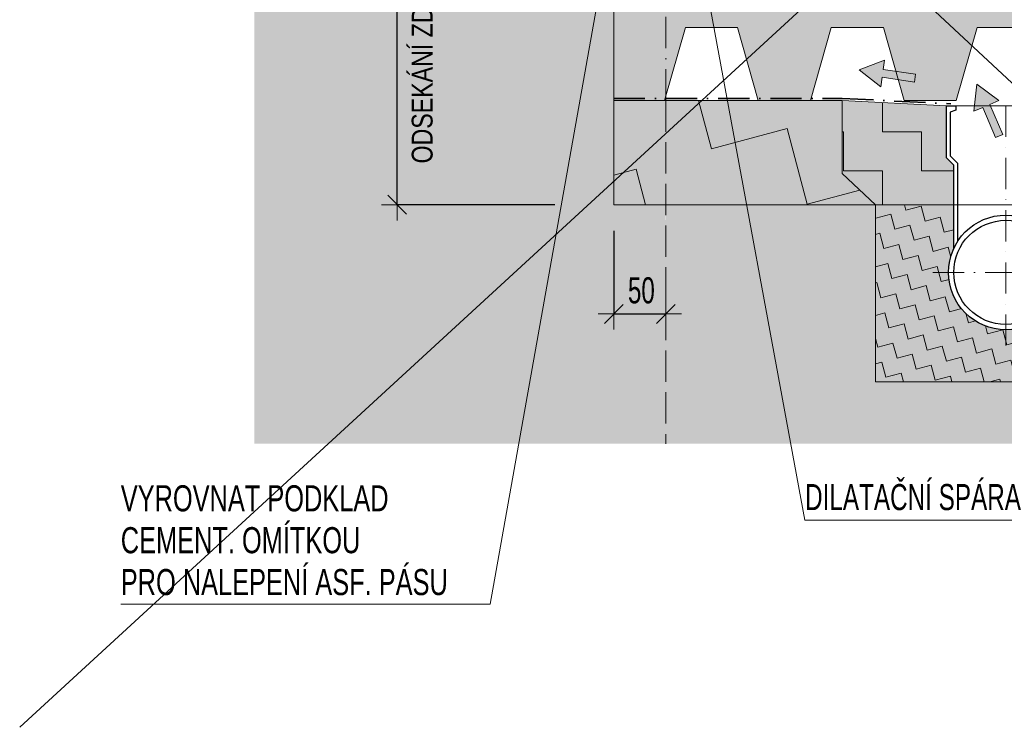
# Model space of a CAD drawing. Header units: millimetres. Extents: x -17177 to 48677, y -60985 to 11467.
# Tile 54 of 71: x -5628 to -4683, y 1454 to 2133. Entities that reach past the tile are written whole.
import ezdxf

# ---------------------------------------------------------------- set-up
doc = ezdxf.new("R2010")
doc.units = ezdxf.units.MM
doc.header["$PDMODE"] = 65
doc.linetypes.add('Carkovana 2x_1', pattern=[40, 30, -10])
doc.linetypes.add('Cerchovana_1', pattern=[50, 30, -10, 0, -10])
doc.layers.add('XR$2$DETAIL U PODLAHY_1', color=7, linetype='Continuous', lineweight=25)
doc.styles.add('ARIALNARROW', font='ARIALN.TTF')
doc.dimstyles.new('DIMSTYLE_5', dxfattribs={"dimtxt": 25, "dimasz": 30, "dimexe": 0, "dimexo": 0, "dimgap": 12.5, "dimtad": 2, "dimdec": 0, "dimrnd": 5, "dimzin": 12, "dimdsep": 46, "dimtxsty": 'ARIALNARROW', "dimblk1": 'ALL_ML_STRICH', "dimblk2": 'ALL_ML_STRICH', "dimsah": 1, "dimcen": 0, "dimclrd": 6, "dimclre": 6, "dimclrt": 6, "dimadec": 0, "dimazin": 0, "dimtfac": 1, "dimtdec": 0, "dimtix": 1, "dimtmove": 2, "dimatfit": 3, "dimfxl": 0, "dimtzin": 0, "dimlwd": 0, "dimlwe": 18, "dimarcsym": 0})

# ---------------------------------------------------------------- blocks, each defined once
blk = doc.blocks.new('KOMPLEXNÍ OBJEKT_119')
at = {"layer": 'XR$2$DETAIL U PODLAHY_1', "color": 7, "linetype": 'Continuous', "lineweight": 25}
for p, q in [((-4738.63, 2000.14), (-4738.63, 2050.14)), ((-4738.63, 2050.14), (-4729.43, 2050.14)), ((-4729.43, 2050.14), (-4729.43, 2045.92)), ((-4633.7, 2050.14), (-4633.7, 2045.92)), ((-4633.7, 2050.14), (-4624.49, 2050.14)), ((-4624.49, 2000.14), (-4624.49, 2050.14)), ((-4729.43, 2045.92), (-4734.97, 2043.96)), ((-4734.97, 2043.96), (-4734.97, 2002.13)), ((-4633.7, 2045.92), (-4628.16, 2043.96)), ((-4628.16, 2043.96), (-4628.16, 2002.13)), ((-4731.56, 1993.07), (-4738.63, 2000.14)), ((-4727.56, 1994.73), (-4734.97, 2002.13)), ((-4727.56, 1920.31), (-4727.56, 1994.73)), ((-4635.56, 1994.73), (-4628.16, 2002.13)), ((-4635.56, 1920.31), (-4635.56, 1994.73)), ((-4631.56, 1993.07), (-4624.49, 2000.14)), ((-4731.56, 1913.07), (-4731.56, 1993.07)), ((-4631.56, 1993.07), (-4631.56, 1913.07))]:
    blk.add_line(p, q, dxfattribs=at)
at = {"layer": 'XR$2$DETAIL U PODLAHY_1', "color": 7, "linetype": 'Continuous', "lineweight": 13}
blk.add_line((-4729.43, 2050.14), (-4633.7, 2050.14), dxfattribs=at)
at = {"layer": 'XR$2$DETAIL U PODLAHY_1', "color": 7, "linetype": 'Cerchovana_1', "lineweight": 13}
for p, q in [((-4681.56, 2050.14), (-4681.56, 1820.16)), ((-4751.56, 1890.16), (-4601.56, 1890.16))]:
    blk.add_line(p, q, dxfattribs=at)
at = {"layer": 'XR$2$DETAIL U PODLAHY_1', "color": 7, "linetype": 'Continuous', "lineweight": 25}
for radius in [55, 50]:
    blk.add_circle((-4681.56, 1890.16), radius, dxfattribs=at)
blk = doc.blocks.new('KOMPLEXNÍ OBJEKT_121')
at = {"layer": 'XR$2$DETAIL U PODLAHY_1', "linetype": 'Continuous', "lineweight": 13}
blk.add_hatch(color=132, dxfattribs=at).paths.add_polyline_path([(-4801.63, 2068.25), (-4822.35, 2084.39), (-4797.9, 2093.96), (-4799.22, 2084.85), (-4768.25, 2080.34), (-4769.34, 2072.86), (-4800.31, 2077.36)], flags=16)
at = {"layer": 'XR$2$DETAIL U PODLAHY_1', "color": 132, "linetype": 'Continuous', "lineweight": 13}
for p, q in [((-4822.35, 2084.39), (-4797.9, 2093.96)), ((-4797.9, 2093.96), (-4799.22, 2084.85)), ((-4801.63, 2068.25), (-4822.35, 2084.39)), ((-4799.22, 2084.85), (-4768.25, 2080.34)), ((-4769.34, 2072.86), (-4768.25, 2080.34)), ((-4800.31, 2077.36), (-4801.63, 2068.25)), ((-4800.31, 2077.36), (-4769.34, 2072.86))]:
    blk.add_line(p, q, dxfattribs=at)
blk = doc.blocks.new('KOMPLEXNÍ OBJEKT_123')
at = {"layer": 'XR$2$DETAIL U PODLAHY_1', "linetype": 'Continuous', "lineweight": 13}
blk.add_hatch(color=132, dxfattribs=at).paths.add_polyline_path([(-4712.27, 2044.78), (-4709.31, 2070.87), (-4688.39, 2055), (-4696.86, 2051.38), (-4684.54, 2022.6), (-4691.49, 2019.63), (-4703.81, 2048.4)], flags=16)
at = {"layer": 'XR$2$DETAIL U PODLAHY_1', "color": 132, "linetype": 'Continuous', "lineweight": 13}
for p, q in [((-4712.27, 2044.78), (-4709.31, 2070.87)), ((-4709.31, 2070.87), (-4688.39, 2055)), ((-4688.39, 2055), (-4696.86, 2051.38)), ((-4696.86, 2051.38), (-4684.54, 2022.6)), ((-4703.81, 2048.4), (-4712.27, 2044.78)), ((-4703.81, 2048.4), (-4691.49, 2019.63)), ((-4691.49, 2019.63), (-4684.54, 2022.6))]:
    blk.add_line(p, q, dxfattribs=at)
blk = doc.blocks.new('ALL_ML_STRICH')
at = {"color": 0, "linetype": 'ByBlock', "lineweight": -2}
for p, q in [((0, -0.5), (0, 0.5)), ((-1, 0), (0.5, 0)), ((-0.3, -0.3), (0.3, 0.3))]:
    blk.add_line(p, q, dxfattribs=at)
blk = doc.blocks.new('*D142')
at = {"layer": 'DEFPOINTS', "color": 6, "linetype": 'Continuous', "lineweight": 18}
for p in [(-5041.62, 2545.14), (-5265.57, 1955.14), (-5007.83, 1955.14)]:
    blk.add_point(p, dxfattribs=at)
at = {"layer": 'XR$2$DETAIL U PODLAHY_1', "color": 6, "linetype": 'Continuous', "lineweight": -2}
for p, q in [((-5185.65, 2545.14), (-5265.57, 2545.14)), ((-5265.57, 1955.14), (-5265.57, 2545.14)), ((-5114.18, 1955.14), (-5265.57, 1955.14))]:
    blk.add_line(p, q, dxfattribs=at)
at = {"layer": 'XR$2$DETAIL U PODLAHY_1', "color": 6, "linetype": 'Continuous', "lineweight": 18, "xscale": 30, "yscale": 30, "zscale": 30}
for p, rotation in [((-5265.57, 2545.14), 90), ((-5265.57, 1955.14), 270)]:
    blk.add_blockref('ALL_ML_STRICH', p, dxfattribs=dict(at, rotation=rotation))
at = {"layer": 'XR$2$DETAIL U PODLAHY_1', "color": 6, "linetype": 'Continuous', "lineweight": 18, "insert": (-5288.07, 2250.78), "char_height": 25, "width": 60.8571, "attachment_point": 5, "rotation": 90, "style": 'ARIALNARROW'}
blk.add_mtext('\\W0.81;\\A1;{590}', dxfattribs=at)
blk = doc.blocks.new('*D143')
at = {"layer": 'DEFPOINTS', "color": 6, "linetype": 'Continuous', "lineweight": 18}
for p in [(-5057.83, 2055.14), (-5007.82, 1955.14), (-5057.83, 1850.33)]:
    blk.add_point(p, dxfattribs=at)
at = {"layer": 'XR$2$DETAIL U PODLAHY_1', "color": 6, "linetype": 'Continuous', "lineweight": -2}
for p, q in [((-5057.83, 1930.11), (-5057.83, 1850.33)), ((-5057.83, 1850.33), (-5007.82, 1850.33)), ((-5007.82, 1850.33), (-5007.82, 1850.33))]:
    blk.add_line(p, q, dxfattribs=at)
at = {"layer": 'XR$2$DETAIL U PODLAHY_1', "color": 6, "linetype": 'Continuous', "lineweight": 18, "xscale": 30, "yscale": 30, "zscale": 30, "rotation": 180}
blk.add_blockref('ALL_ML_STRICH', (-5057.83, 1850.33), dxfattribs=at)
at = {"layer": 'XR$2$DETAIL U PODLAHY_1', "color": 6, "linetype": 'Continuous', "lineweight": 18, "xscale": 30, "yscale": 30, "zscale": 30}
blk.add_blockref('ALL_ML_STRICH', (-5007.82, 1850.33), dxfattribs=at)
at = {"layer": 'XR$2$DETAIL U PODLAHY_1', "color": 6, "linetype": 'Continuous', "lineweight": 18, "insert": (-5031.29, 1872.83), "char_height": 25, "width": 40.5714, "attachment_point": 5, "style": 'ARIALNARROW'}
blk.add_mtext('\\W0.81;\\A1;{50}', dxfattribs=at)

msp = doc.modelspace()

# ---------------------------------------------------------------- hatches: boundary and pattern name
at = {"layer": 'XR$2$DETAIL U PODLAHY_1', "linetype": 'Continuous', "lineweight": 25}
msp.add_hatch(color=254, dxfattribs=at).paths.add_polyline_path([(-5041.62, 2545.14), (-5037.83, 2545.14), (-5037.83, 2842.27), (-5402.67, 2842.27), (-5402.67, 1725.87), (-5007.83, 1725.87), (-5007.83, 1955.14), (-5057.83, 1955.14), (-5057.83, 2523.93)])
at = {"layer": 'XR$2$DETAIL U PODLAHY_1', "linetype": 'Continuous', "lineweight": 13}
msp.add_hatch(color=251, dxfattribs=at).paths.add_polyline_path([(-5057.83, 2225.14), (-5057.83, 2055.14), (-5009.09, 2055.14), (-4989.09, 2125.14), (-4939.09, 2125.14), (-4919.09, 2055.14), (-4869.09, 2055.14), (-4849.09, 2125.14), (-4799.09, 2125.14), (-4779.09, 2055.14), (-4729.09, 2055.14), (-4709.09, 2125.14), (-4659.09, 2125.14), (-4639.09, 2055.14), (-4589.09, 2055.14), (-4569.09, 2125.14), (-4519.09, 2125.14), (-4499.09, 2055.14), (-4449.09, 2055.14), (-4429.09, 2125.14), (-4379.09, 2125.14), (-4359.09, 2055.14), (-4309.09, 2055.14), (-4289.09, 2125.14), (-4239.09, 2125.14), (-4219.09, 2055.14), (-4169.09, 2055.14), (-4149.09, 2125.14), (-4099.09, 2125.14), (-4079.09, 2055.14), (-4029.09, 2055.14), (-4009.09, 2125.14), (-3974.4, 2125.14), (-3974.4, 2225.14)])
for color, points in [(11, [(-4806.56, 1955.14), (-4838.63, 1985.14), (-4838.63, 2055.14), (-5057.83, 2055.14), (-5057.83, 1955.14), (-5007.83, 1955.14), (-5007.82, 1955.14)]), (11, [(-4738.63, 2050.14), (-4838.63, 2055.14), (-4838.63, 1985.14), (-4806.56, 1955.14), (-4731.56, 1955.14), (-4731.56, 1993.07), (-4738.63, 2000.14)]), (9, [(-5007.83, 1725.87), (-3974.4, 1725.87), (-3974.4, 1955.14), (-4556.56, 1955.14), (-4556.56, 1785.16), (-4806.56, 1785.16), (-4806.56, 1955.14), (-5007.82, 1955.14)]), (11, [(-4700.37, 1838.48), (-4709.06, 1842.53), (-4716.92, 1848.03), (-4723.7, 1854.81), (-4729.19, 1862.66), (-4733.25, 1871.35), (-4735.73, 1880.61), (-4736.56, 1890.16), (-4735.73, 1899.71), (-4733.25, 1908.97), (-4731.56, 1912.58), (-4731.56, 1955.14), (-4806.56, 1955.14), (-4806.56, 1785.16), (-4556.56, 1785.16), (-4556.56, 1955.14), (-4631.56, 1955.14), (-4631.56, 1912.58), (-4629.88, 1908.97), (-4627.4, 1899.71), (-4626.56, 1890.16), (-4627.4, 1880.61), (-4629.88, 1871.35), (-4633.93, 1862.66), (-4639.43, 1854.81), (-4646.21, 1848.03), (-4654.06, 1842.53), (-4662.75, 1838.48), (-4672.01, 1835.99), (-4681.56, 1835.16), (-4691.11, 1835.99)])]:
    msp.add_hatch(color=color, dxfattribs=at).paths.add_polyline_path(points, flags=0)
h = msp.add_hatch(dxfattribs=at)
h.set_pattern_fill('VZOR', scale=75, angle=15, style=0, pattern_type=2)
h.set_pattern_definition([(15, (106.066, 183.71), (53.033, 91.8559), [75, -75]), (105, (106.066, 183.71), (-91.8559, 53.033), [75, -75])])
h.paths.add_polyline_path([(-4806.56, 1955.14), (-4838.63, 1985.14), (-4838.63, 2055.14), (-5057.83, 2055.14), (-5057.83, 1955.14), (-5007.83, 1955.14), (-5007.82, 1955.14)], flags=0)
h = msp.add_hatch(dxfattribs=at)
h.set_pattern_fill('VZOR', scale=37.5, style=0, pattern_type=2)
h.set_pattern_definition([(0, (75, 75), (37.5, 37.5), [37.5, -37.5]), (90, (75, 75), (-37.5, 37.5), [37.5, -37.5])])
h.paths.add_polyline_path([(-4738.63, 2050.14), (-4838.63, 2055.14), (-4838.63, 1985.14), (-4806.56, 1955.14), (-4731.56, 1955.14), (-4731.56, 1993.07), (-4738.63, 2000.14)], flags=0)
h = msp.add_hatch(dxfattribs=at)
h.set_pattern_fill('VZOR', scale=15, angle=15, style=0, pattern_type=2)
h.set_pattern_definition([(15, (21.213, 36.742), (10.6066, 18.371173), [15, -15]), (105, (21.213, 36.742), (-18.371173, 10.6066), [15, -15])])
h.paths.add_polyline_path([(-4700.37, 1838.48), (-4709.06, 1842.53), (-4716.92, 1848.03), (-4723.7, 1854.81), (-4729.19, 1862.66), (-4733.25, 1871.35), (-4735.73, 1880.61), (-4736.56, 1890.16), (-4735.73, 1899.71), (-4733.25, 1908.97), (-4731.56, 1912.58), (-4731.56, 1955.14), (-4806.56, 1955.14), (-4806.56, 1785.16), (-4556.56, 1785.16), (-4556.56, 1955.14), (-4631.56, 1955.14), (-4631.56, 1912.58), (-4629.88, 1908.97), (-4627.4, 1899.71), (-4626.56, 1890.16), (-4627.4, 1880.61), (-4629.88, 1871.35), (-4633.93, 1862.66), (-4639.43, 1854.81), (-4646.21, 1848.03), (-4654.06, 1842.53), (-4662.75, 1838.48), (-4672.01, 1835.99), (-4681.56, 1835.16), (-4691.11, 1835.99)], flags=0)

# ---------------------------------------------------------------- linework, layer by layer
at = {"layer": 'XR$2$DETAIL U PODLAHY_1', "color": 1, "linetype": 'Continuous', "lineweight": 13}
for p, q in [((-5627.8, 1453.77), (-3724.01, 3203.72)), ((-5057.83, 2523.93), (-5057.83, 2055.14)), ((-5057.83, 2055.14), (-5057.83, 1955.14)), ((-5057.83, 1955.14), (-5007.83, 1955.14))]:
    msp.add_line(p, q, dxfattribs=at)
at = {"layer": 'XR$2$DETAIL U PODLAHY_1', "color": 5, "linetype": 'Continuous', "lineweight": 13}
for p, q in [((-5002.13, 2376.66), (-4414.84, 1828.26)), ((-4874.4, 1652.61), (-5002.77, 2347.6)), ((-5176.44, 1571.78), (-5046.63, 2299.87)), ((-4647.07, 1652.61), (-4874.4, 1652.61)), ((-5530.8, 1571.78), (-5176.44, 1571.78))]:
    msp.add_line(p, q, dxfattribs=at)
at = {"layer": 'XR$2$DETAIL U PODLAHY_1', "color": 7, "linetype": 'Cerchovana_1', "lineweight": 13}
msp.add_line((-5007.83, 2055.14), (-5007.83, 2259.28), dxfattribs=at)
at = {"layer": 'XR$2$DETAIL U PODLAHY_1', "color": 7, "linetype": 'Continuous', "lineweight": 13}
for p, q in [((-5009.09, 2055.14), (-4989.09, 2125.14)), ((-4989.09, 2125.14), (-4939.09, 2125.14)), ((-4939.09, 2125.14), (-4919.09, 2055.14)), ((-4869.09, 2055.14), (-4849.09, 2125.14)), ((-4849.09, 2125.14), (-4799.09, 2125.14)), ((-4799.09, 2125.14), (-4779.09, 2055.14)), ((-4729.09, 2055.14), (-4709.09, 2125.14)), ((-4709.09, 2125.14), (-4659.09, 2125.14)), ((-5057.83, 2055.14), (-5009.09, 2055.14)), ((-5057.83, 2055.14), (-4838.63, 2055.14)), ((-4919.09, 2055.14), (-4869.09, 2055.14)), ((-4838.63, 1985.14), (-4838.63, 2055.14)), ((-4838.63, 2055.14), (-4738.63, 2050.14)), ((-4779.09, 2055.14), (-4729.09, 2055.14)), ((-4806.56, 1955.14), (-4838.63, 1985.14)), ((-5007.83, 1955.14), (-3974.4, 1955.14)), ((-4806.56, 1955.14), (-4806.56, 1785.16)), ((-4556.56, 1785.16), (-4806.56, 1785.16))]:
    msp.add_line(p, q, dxfattribs=at)
at = {"layer": 'XR$2$DETAIL U PODLAHY_1', "color": 7, "linetype": 'Cerchovana_1', "lineweight": 35}
for p, q in [((-5057.83, 2057.14), (-4838.63, 2057.14)), ((-4838.63, 2057.14), (-4734.41, 2051.89))]:
    msp.add_line(p, q, dxfattribs=at)
at = {"layer": 'XR$2$DETAIL U PODLAHY_1', "color": 7, "linetype": 'Carkovana 2x_1', "lineweight": 13}
msp.add_line((-5007.83, 2055.14), (-5007.83, 1725.87), dxfattribs=at)
at = {"layer": 'XR$2$DETAIL U PODLAHY_1', "color": 7, "linetype": 'Continuous', "lineweight": 13}
for points in [[(-5009.09, 2055.14), (-5009.09, 2055.14)], [(-5009.09, 2055.14), (-5009.09, 2055.14)], [(-4869.09, 2055.14), (-4869.09, 2055.14)], [(-4869.09, 2055.14), (-4869.09, 2055.14)], [(-4729.09, 2055.14), (-4729.09, 2055.14)], [(-4729.09, 2055.14), (-4729.09, 2055.14)]]:
    msp.add_lwpolyline(points, close=True, dxfattribs=at)

# ---------------------------------------------------------------- block references
at = {"layer": 'XR$2$DETAIL U PODLAHY_1', "color": 132, "linetype": 'Continuous', "lineweight": 13}
for name in ['KOMPLEXNÍ OBJEKT_121', 'KOMPLEXNÍ OBJEKT_123']:
    msp.add_blockref(name, (0, 0), dxfattribs=at)
at = {"layer": 'XR$2$DETAIL U PODLAHY_1', "color": 7, "linetype": 'Continuous', "lineweight": 25}
msp.add_blockref('KOMPLEXNÍ OBJEKT_119', (0, 0), dxfattribs=at)

# ---------------------------------------------------------------- texts
at = {"layer": 'XR$2$DETAIL U PODLAHY_1', "color": 6, "linetype": 'Continuous', "lineweight": 18, "insert": (-5231.35, 1994.71), "char_height": 20, "width": 520.6453, "attachment_point": 7, "rotation": 90, "style": 'ARIALNARROW'}
msp.add_mtext('\\W0.97;ODSEKÁNÍ ZDIVA DO HL. cca 50mm VČ. OMÍTKY', dxfattribs=at)
at = {"layer": 'XR$2$DETAIL U PODLAHY_1', "color": 5, "linetype": 'Continuous', "lineweight": 25, "insert": (-4874.4, 1661.78), "char_height": 25, "width": 238.4835, "attachment_point": 7, "style": 'ARIALNARROW'}
msp.add_mtext('\\W0.89;DILATAČNÍ SPÁRA', dxfattribs=at)
at = {"layer": 'XR$2$DETAIL U PODLAHY_1', "color": 5, "linetype": 'Continuous', "lineweight": 13, "insert": (-5530.8, 1685.95), "char_height": 25, "width": 347.2958, "attachment_point": 1, "line_spacing_factor": 0.963855, "style": 'ARIALNARROW'}
msp.add_mtext('\\W0.85;VYROVNAT PODKLAD\\PCEMENT. OMÍTKOU\\PPRO NALEPENÍ ASF. PÁSU', dxfattribs=at)

# ---------------------------------------------------------------- dimensions: what is measured, and where the dimension line sits
at = {"layer": 'XR$2$DETAIL U PODLAHY_1', "color": 6, "linetype": 'Continuous', "lineweight": 18}
dim = msp.add_linear_dim(base=(-5265.57, 2545.14), p1=(-5114.18, 1955.14), p2=(-5185.65, 2545.14), angle=90, dimstyle='DIMSTYLE_5', override={"dimpost": '<>', "dimclrd": 6, "dimclre": 6, "dimclrt": 6, "dimlwd": 0, "dimlwe": 18}, dxfattribs=at)
dim.commit()
dim.dimension.update_dxf_attribs({"geometry": '*D142', "text_midpoint": (-5288.07, 2250.78), "dimtype": 160})
dim = msp.add_linear_dim(base=(-5007.82, 1850.33), p1=(-5057.83, 1930.11), p2=(-5007.82, 1850.33), dimstyle='DIMSTYLE_5', override={"dimpost": '<>', "dimclrd": 6, "dimclre": 6, "dimclrt": 6, "dimlwd": 0, "dimlwe": 18}, dxfattribs=at)
dim.commit()
dim.dimension.update_dxf_attribs({"geometry": '*D143', "text_midpoint": (-5031.29, 1872.83), "dimtype": 160})

doc.saveas('drawing.dxf')
